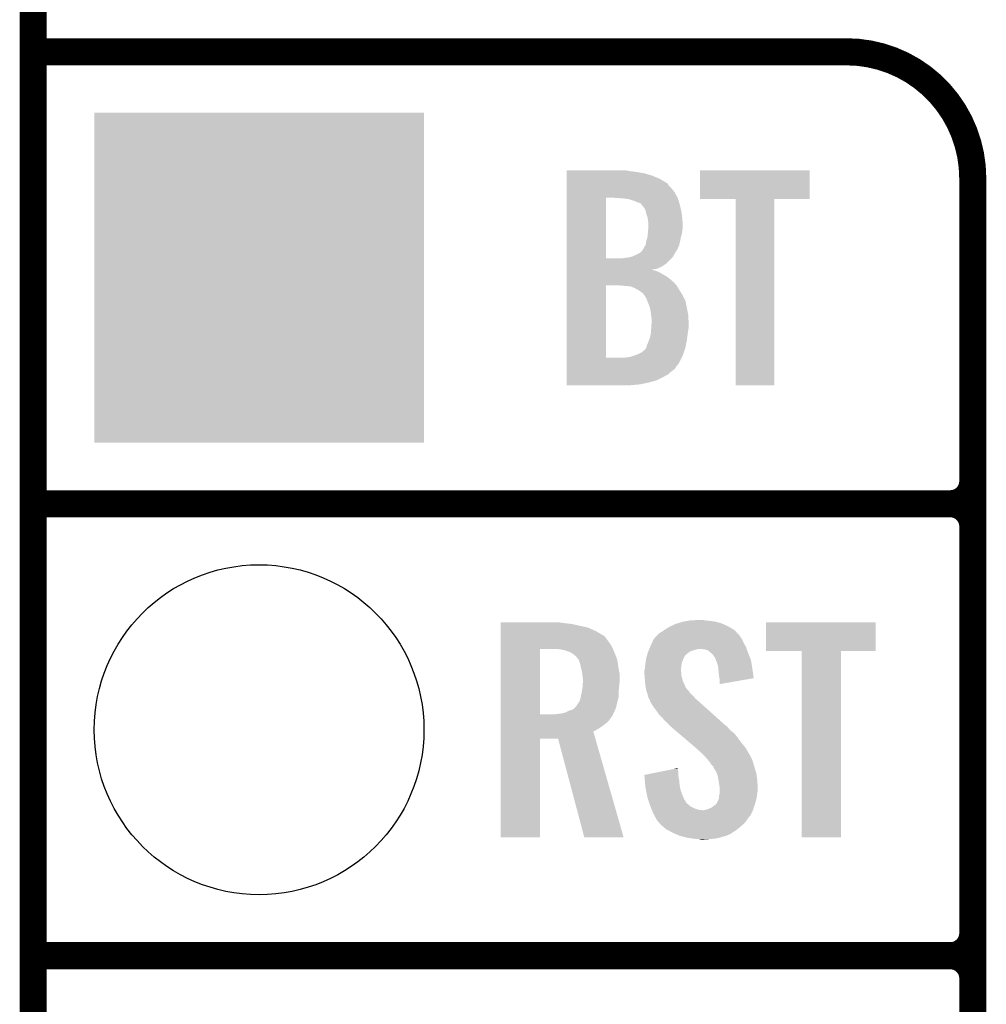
# Model space of a CAD drawing. Extents: x -0.05 to 0.95, y -0.15 to 1.37.
# Tile 10 of 28: x -0.05 to 0.16, y 0.54 to 0.76. Entities that reach past the tile are written whole.
import ezdxf

# ---------------------------------------------------------------- set-up
doc = ezdxf.new("R2010")
doc.units = 0
doc.layers.get('0').update_dxf_attribs({"linetype": 'CONTINUOUS'})
for name, color, linetype in [('ST67W_CLICK_V101_GKO', 5, 'CONTINUOUS'), ('ST67W_CLICK_V101_GTO', 14, 'CONTINUOUS'), ('ST67W_CLICK_V101_GTS', 12, 'CONTINUOUS')]:
    doc.layers.add(name, color=color, linetype=linetype)

# ---------------------------------------------------------------- blocks, each defined once
blk = doc.blocks.new('ROUND_23')
blk.add_circle((0, 0), 0.0365)
blk = doc.blocks.new('SQUARE_24')
blk.add_solid([(0.0365, 0.0365), (0.0365, -0.0365), (-0.0365, 0.0365), (-0.0365, -0.0365)])

msp = doc.modelspace()

# ---------------------------------------------------------------- linework, layer by layer
at = {"layer": 'ST67W_CLICK_V101_GKO', "const_width": 0.006}
msp.add_lwpolyline([(-0.05, -0.15), (-0.05, 1.278)], dxfattribs=at)
at = {"layer": 'ST67W_CLICK_V101_GTO', "const_width": 0.006}
for points in [[(-0.05, 0.75), (0.13, 0.75)], [(0.158, -0.022), (0.158, 0.722)], [(-0.05, 0.65), (0.153, 0.65)], [(-0.05, 0.65), (0.153, 0.65)], [(0.158, 0.555), (0.158, 0.645)], [(-0.05, 0.55), (0.153, 0.55)], [(-0.05, 0.55), (0.153, 0.55)], [(0.158, 0.455), (0.158, 0.545)]]:
    msp.add_lwpolyline(points, dxfattribs=at)
for points in [[(0.158, 0.722, 0.414214), (0.13, 0.75)], [(0.153, 0.65, 0.414214), (0.158, 0.655)], [(0.158, 0.645, 0.414214), (0.153, 0.65)], [(0.158, 0.645, 0.414214), (0.153, 0.65)], [(0.153, 0.55, 0.414214), (0.158, 0.555)], [(0.158, 0.545, 0.414214), (0.153, 0.55)], [(0.158, 0.545, 0.414214), (0.153, 0.55)]]:
    msp.add_lwpolyline(points, format="xyb", dxfattribs=at)
at = {"layer": 'ST67W_CLICK_V101_GTO'}
for points in [[(0.0681, 0.7237), (0.0681, 0.7238), (0.0815, 0.7237), (0.0809, 0.7238)], [(0.0681, 0.7236), (0.0681, 0.7237), (0.0821, 0.7236), (0.0815, 0.7237)], [(0.0681, 0.7234), (0.0681, 0.7236), (0.0836, 0.7234), (0.0821, 0.7236)], [(0.0681, 0.7231), (0.0681, 0.7234), (0.0853, 0.7231), (0.0836, 0.7234)], [(0.0976, 0.7174), (0.0976, 0.7238), (0.1219, 0.7174), (0.1219, 0.7238)], [(0.0976, 0.7238), (0.0976, 0.7238), (0.1219, 0.7238), (0.0976, 0.7238)], [(0.0681, 0.7226), (0.0681, 0.7231), (0.087, 0.7226), (0.0853, 0.7231)], [(0.0681, 0.7219), (0.0681, 0.7226), (0.0887, 0.7219), (0.087, 0.7226)], [(0.0681, 0.721), (0.0681, 0.7219), (0.0902, 0.721), (0.0887, 0.7219)], [(0.0681, 0.7209), (0.0681, 0.721), (0.0904, 0.7209), (0.0902, 0.721)], [(0.0681, 0.7204), (0.0681, 0.7209), (0.0907, 0.7204), (0.0904, 0.7209)], [(0.0681, 0.7198), (0.0681, 0.7204), (0.0913, 0.7198), (0.0907, 0.7204)], [(0.0681, 0.7189), (0.0681, 0.7198), (0.092, 0.7189), (0.0913, 0.7198)], [(0.0681, 0.7177), (0.0681, 0.7189), (0.09265, 0.7177), (0.092, 0.7189)], [(0.0681, 0.7043), (0.0681, 0.7177), (0.0768, 0.7043), (0.0768, 0.7177)], [(0.08, 0.7176), (0.0785, 0.7177), (0.0927, 0.7176), (0.09265, 0.7177)], [(0.0812, 0.7175), (0.08, 0.7176), (0.09273, 0.7175), (0.0927, 0.7176)], [(0.0822, 0.7173), (0.0812, 0.7175), (0.09279, 0.7173), (0.09273, 0.7175)], [(0.0831, 0.717), (0.0822, 0.7173), (0.09289, 0.717), (0.09279, 0.7173)], [(0.0837, 0.7167), (0.0831, 0.717), (0.09298, 0.7167), (0.09289, 0.717)], [(0.1055, 0.6762), (0.1055, 0.7174), (0.1141, 0.6762), (0.1141, 0.7174)], [(0.1055, 0.7174), (0.1055, 0.7174), (0.1141, 0.7174), (0.1219, 0.7174)], [(0.0841, 0.7166), (0.0837, 0.7167), (0.09301, 0.7166), (0.09298, 0.7167)], [(0.0844, 0.7165), (0.0841, 0.7166), (0.09304, 0.7165), (0.09301, 0.7166)], [(0.0845, 0.7164), (0.0844, 0.7165), (0.09308, 0.7164), (0.09304, 0.7165)], [(0.08483, 0.716), (0.0845, 0.7164), (0.0932, 0.716), (0.09308, 0.7164)], [(0.085, 0.7158), (0.08483, 0.716), (0.09324, 0.7158), (0.0932, 0.716)], [(0.0855, 0.7151), (0.085, 0.7158), (0.09339, 0.7151), (0.09324, 0.7158)], [(0.0857, 0.7142), (0.0855, 0.7151), (0.09358, 0.7142), (0.09339, 0.7151)], [(0.08574, 0.7141), (0.0857, 0.7142), (0.0936, 0.7141), (0.09358, 0.7142)], [(0.086, 0.7134), (0.08574, 0.7141), (0.09366, 0.7134), (0.0936, 0.7141)], [(0.0862, 0.712), (0.086, 0.7134), (0.09378, 0.712), (0.09366, 0.7134)], [(0.08605, 0.7097), (0.0861, 0.7102), (0.0936, 0.7097), (0.09366, 0.7102)], [(0.0861, 0.7102), (0.08612, 0.7105), (0.09366, 0.7102), (0.0937, 0.7105)], [(0.08612, 0.7105), (0.08616, 0.711), (0.0937, 0.7105), (0.0938, 0.711)], [(0.08616, 0.711), (0.0862, 0.7115), (0.0938, 0.711), (0.0938, 0.7115)], [(0.0862, 0.7118), (0.0862, 0.712), (0.0938, 0.7118), (0.09378, 0.712)], [(0.0862, 0.7115), (0.0862, 0.7118), (0.0938, 0.7115), (0.0938, 0.7118)], [(0.0857, 0.708), (0.08597, 0.709), (0.09318, 0.708), (0.0934, 0.709)], [(0.08597, 0.709), (0.086, 0.7091), (0.0934, 0.709), (0.09343, 0.7091)], [(0.086, 0.7091), (0.08605, 0.7097), (0.09343, 0.7091), (0.0936, 0.7097)], [(0.0843, 0.7055), (0.0849, 0.7061), (0.0921, 0.7055), (0.09248, 0.7061)], [(0.0849, 0.7061), (0.085, 0.7063), (0.09248, 0.7061), (0.0926, 0.7063)], [(0.085, 0.7063), (0.08554, 0.7072), (0.0926, 0.7063), (0.093, 0.7072)], [(0.08554, 0.7072), (0.0856, 0.7073), (0.093, 0.7072), (0.09302, 0.7073)], [(0.0856, 0.7073), (0.0857, 0.708), (0.09302, 0.7073), (0.09318, 0.708)], [(0.0681, 0.7031), (0.0681, 0.7043), (0.0901, 0.7031), (0.0913, 0.7043)], [(0.0681, 0.7043), (0.0681, 0.7043), (0.0804, 0.7043), (0.0768, 0.7043)], [(0.0804, 0.7043), (0.081, 0.7044), (0.0913, 0.7043), (0.0914, 0.7044)], [(0.081, 0.7044), (0.0818, 0.7045), (0.0914, 0.7044), (0.0915, 0.7045)], [(0.0818, 0.7045), (0.0822, 0.7046), (0.0915, 0.7045), (0.0916, 0.7046)], [(0.0822, 0.7046), (0.0826, 0.7047), (0.0916, 0.7046), (0.09166, 0.7047)], [(0.0826, 0.7047), (0.0835, 0.7051), (0.09166, 0.7047), (0.09188, 0.7051)], [(0.0835, 0.7051), (0.0843, 0.7055), (0.09188, 0.7051), (0.0921, 0.7055)], [(0.0681, 0.7025), (0.0681, 0.7031), (0.0892, 0.7025), (0.0901, 0.7031)], [(0.0681, 0.702), (0.0681, 0.7025), (0.0881, 0.702), (0.0892, 0.7025)], [(0.0681, 0.7018), (0.0681, 0.702), (0.08691, 0.7018), (0.0881, 0.702)], [(0.0681, 0.7017), (0.0681, 0.7018), (0.0872, 0.7017), (0.087, 0.7018)], [(0.0681, 0.7018), (0.0681, 0.7018), (0.087, 0.7018), (0.08691, 0.7018)], [(0.0681, 0.7016), (0.0681, 0.7017), (0.0876, 0.7016), (0.0872, 0.7017)], [(0.0681, 0.7014), (0.0681, 0.7016), (0.0882, 0.7014), (0.0876, 0.7016)], [(0.0681, 0.7011), (0.0681, 0.7014), (0.0888, 0.7011), (0.0882, 0.7014)], [(0.0681, 0.7003), (0.0681, 0.7011), (0.0902, 0.7003), (0.0888, 0.7011)], [(0.0681, 0.6997), (0.0681, 0.7003), (0.091, 0.6997), (0.0902, 0.7003)], [(0.0681, 0.699), (0.0681, 0.6997), (0.0918, 0.699), (0.091, 0.6997)], [(0.0681, 0.6983), (0.0681, 0.699), (0.09241, 0.6983), (0.0918, 0.699)], [(0.0681, 0.6823), (0.0681, 0.6983), (0.0768, 0.6823), (0.0768, 0.6983)], [(0.0811, 0.6982), (0.0798, 0.6983), (0.0925, 0.6982), (0.09241, 0.6983)], [(0.0822, 0.6981), (0.0811, 0.6982), (0.09256, 0.6981), (0.0925, 0.6982)], [(0.0832, 0.6977), (0.0822, 0.6981), (0.0928, 0.6977), (0.09256, 0.6981)], [(0.0839, 0.6973), (0.0832, 0.6977), (0.09304, 0.6973), (0.0928, 0.6977)], [(0.08405, 0.6972), (0.0839, 0.6973), (0.0931, 0.6972), (0.09304, 0.6973)], [(0.0845, 0.6969), (0.08405, 0.6972), (0.09329, 0.6969), (0.0931, 0.6972)], [(0.0849, 0.6966), (0.0845, 0.6969), (0.09348, 0.6966), (0.09329, 0.6969)], [(0.0852, 0.6963), (0.0849, 0.6966), (0.09367, 0.6963), (0.09348, 0.6966)], [(0.08532, 0.6961), (0.0852, 0.6963), (0.0938, 0.6961), (0.09367, 0.6963)], [(0.0857, 0.6955), (0.08532, 0.6961), (0.0941, 0.6955), (0.0938, 0.6961)], [(0.08594, 0.6949), (0.0857, 0.6955), (0.0944, 0.6949), (0.0941, 0.6955)], [(0.0865, 0.6935), (0.08594, 0.6949), (0.09468, 0.6935), (0.0944, 0.6949)], [(0.0867, 0.6925), (0.0865, 0.6935), (0.09488, 0.6925), (0.09468, 0.6935)], [(0.08677, 0.6919), (0.0867, 0.6925), (0.095, 0.6919), (0.09488, 0.6925)], [(0.0868, 0.6916), (0.08677, 0.6919), (0.09502, 0.6916), (0.095, 0.6919)], [(0.0869, 0.6908), (0.0868, 0.6916), (0.09506, 0.6908), (0.09502, 0.6916)], [(0.0869, 0.6901), (0.0869, 0.6908), (0.09509, 0.6901), (0.09506, 0.6908)], [(0.08672, 0.6877), (0.0868, 0.6886), (0.0949, 0.6877), (0.09505, 0.6886)], [(0.0868, 0.6886), (0.08682, 0.6889), (0.09505, 0.6886), (0.0951, 0.6889)], [(0.08682, 0.6889), (0.08689, 0.69), (0.0951, 0.6889), (0.0951, 0.69)], [(0.08689, 0.69), (0.0869, 0.6901), (0.0951, 0.69), (0.09509, 0.6901)], [(0.08632, 0.6862), (0.0864, 0.6864), (0.0947, 0.6862), (0.09473, 0.6864)], [(0.0864, 0.6864), (0.0867, 0.6874), (0.09473, 0.6864), (0.09486, 0.6874)], [(0.0867, 0.6874), (0.08672, 0.6877), (0.09486, 0.6874), (0.0949, 0.6877)], [(0.0847, 0.6835), (0.0854, 0.6841), (0.09403, 0.6835), (0.09423, 0.6841)], [(0.0854, 0.6841), (0.0855, 0.6842), (0.09423, 0.6841), (0.09427, 0.6842)], [(0.0855, 0.6842), (0.0857, 0.6845), (0.09427, 0.6842), (0.09437, 0.6845)], [(0.0857, 0.6845), (0.08572, 0.6846), (0.09437, 0.6845), (0.0944, 0.6846)], [(0.08572, 0.6846), (0.0858, 0.6849), (0.0944, 0.6846), (0.09446, 0.6849)], [(0.0858, 0.6849), (0.0861, 0.6856), (0.09446, 0.6849), (0.09459, 0.6856)], [(0.0861, 0.6856), (0.08632, 0.6862), (0.09459, 0.6856), (0.0947, 0.6862)], [(0.0681, 0.6812), (0.0681, 0.6823), (0.093, 0.6812), (0.09355, 0.6823)], [(0.0681, 0.6823), (0.0681, 0.6823), (0.0808, 0.6823), (0.0768, 0.6823)], [(0.0808, 0.6823), (0.0814, 0.6824), (0.09355, 0.6823), (0.0936, 0.6824)], [(0.0814, 0.6824), (0.0822, 0.6825), (0.0936, 0.6824), (0.09365, 0.6825)], [(0.0822, 0.6825), (0.0831, 0.6828), (0.09365, 0.6825), (0.0938, 0.6828)], [(0.0831, 0.6828), (0.0839, 0.6831), (0.0938, 0.6828), (0.0939, 0.6831)], [(0.0839, 0.6831), (0.0847, 0.6835), (0.0939, 0.6831), (0.09403, 0.6835)], [(0.0681, 0.6797), (0.0681, 0.6812), (0.0919, 0.6797), (0.093, 0.6812)], [(0.0681, 0.6796), (0.0681, 0.6797), (0.0917, 0.6796), (0.0919, 0.6797)], [(0.0681, 0.6792), (0.0681, 0.6796), (0.0912, 0.6792), (0.0917, 0.6796)], [(0.0681, 0.6786), (0.0681, 0.6792), (0.0905, 0.6786), (0.0912, 0.6792)], [(0.0681, 0.678), (0.0681, 0.6786), (0.0894, 0.678), (0.0905, 0.6786)], [(0.0681, 0.6773), (0.0681, 0.678), (0.088, 0.6773), (0.0894, 0.678)], [(0.0681, 0.6768), (0.0681, 0.6773), (0.0862, 0.6768), (0.088, 0.6773)], [(0.0681, 0.6764), (0.0681, 0.6768), (0.0842, 0.6764), (0.0862, 0.6768)], [(0.0681, 0.6762), (0.0681, 0.6764), (0.08191, 0.6762), (0.0842, 0.6764)], [(0.0819, 0.6762), (0.0681, 0.6762), (0.0819, 0.6762), (0.08191, 0.6762)], [(0.0535, 0.6237), (0.0535, 0.6238), (0.0668, 0.6237), (0.0661, 0.6238)], [(0.0535, 0.6236), (0.0535, 0.6237), (0.0675, 0.6236), (0.0668, 0.6237)], [(0.0535, 0.6234), (0.0535, 0.6236), (0.0692, 0.6234), (0.0675, 0.6236)], [(0.0535, 0.6226), (0.0535, 0.6234), (0.0728, 0.6226), (0.0692, 0.6234)], [(0.0909, 0.6228), (0.0922, 0.6234), (0.104, 0.6228), (0.10271, 0.6234)], [(0.0922, 0.6234), (0.09252, 0.6235), (0.10271, 0.6234), (0.1025, 0.6235)], [(0.09252, 0.6235), (0.0938, 0.6239), (0.1025, 0.6235), (0.1011, 0.6239)], [(0.0938, 0.6239), (0.095, 0.6241), (0.1011, 0.6239), (0.0997, 0.6241)], [(0.095, 0.6241), (0.0956, 0.6242), (0.0997, 0.6241), (0.0987, 0.6242)], [(0.0956, 0.6242), (0.0977, 0.6243), (0.0987, 0.6242), (0.0982, 0.6243)], [(0.1122, 0.6174), (0.1122, 0.6238), (0.1365, 0.6174), (0.1365, 0.6238)], [(0.1122, 0.6238), (0.1122, 0.6238), (0.1365, 0.6238), (0.1122, 0.6238)], [(0.0535, 0.6218), (0.0535, 0.6226), (0.0746, 0.6218), (0.0728, 0.6226)], [(0.0535, 0.6209), (0.0535, 0.6218), (0.0761, 0.6209), (0.0746, 0.6218)], [(0.0535, 0.6208), (0.0535, 0.6209), (0.0763, 0.6208), (0.0761, 0.6209)], [(0.08804, 0.6208), (0.0885, 0.6213), (0.1064, 0.6208), (0.10594, 0.6213)], [(0.0885, 0.6213), (0.0887, 0.6214), (0.10594, 0.6213), (0.10585, 0.6214)], [(0.0887, 0.6214), (0.0892, 0.6217), (0.10585, 0.6214), (0.10558, 0.6217)], [(0.0892, 0.6217), (0.08962, 0.622), (0.10558, 0.6217), (0.1053, 0.622)], [(0.08962, 0.622), (0.0899, 0.6222), (0.1053, 0.622), (0.10497, 0.6222)], [(0.0899, 0.6222), (0.0909, 0.6228), (0.10497, 0.6222), (0.104, 0.6228)], [(0.0535, 0.6204), (0.0535, 0.6208), (0.0767, 0.6204), (0.0763, 0.6208)], [(0.0535, 0.6196), (0.0535, 0.6204), (0.0773, 0.6196), (0.0767, 0.6204)], [(0.0535, 0.6186), (0.0535, 0.6196), (0.078, 0.6186), (0.0773, 0.6196)], [(0.0867, 0.6186), (0.08707, 0.6194), (0.10764, 0.6186), (0.1072, 0.6194)], [(0.08707, 0.6194), (0.0874, 0.6201), (0.1072, 0.6194), (0.10685, 0.6201)], [(0.0874, 0.6201), (0.08749, 0.6202), (0.10685, 0.6201), (0.1068, 0.6202)], [(0.08749, 0.6202), (0.08786, 0.6206), (0.1068, 0.6202), (0.1065, 0.6206)], [(0.08786, 0.6206), (0.08804, 0.6208), (0.1065, 0.6206), (0.1064, 0.6208)], [(0.0535, 0.6179), (0.0535, 0.6186), (0.07832, 0.6179), (0.078, 0.6186)], [(0.0535, 0.6034), (0.0535, 0.6179), (0.0622, 0.6034), (0.0622, 0.6179)], [(0.0666, 0.6178), (0.0654, 0.6179), (0.07837, 0.6178), (0.07832, 0.6179)], [(0.0676, 0.6176), (0.0666, 0.6178), (0.07846, 0.6176), (0.07837, 0.6178)], [(0.0685, 0.6173), (0.0676, 0.6176), (0.0786, 0.6173), (0.07846, 0.6176)], [(0.0692, 0.617), (0.0685, 0.6173), (0.07872, 0.617), (0.0786, 0.6173)], [(0.0697, 0.6166), (0.0692, 0.617), (0.07887, 0.6166), (0.07872, 0.617)], [(0.07, 0.6164), (0.0697, 0.6166), (0.07895, 0.6164), (0.07887, 0.6166)], [(0.0859, 0.6165), (0.08593, 0.6166), (0.0944, 0.6165), (0.0945, 0.6166)], [(0.08593, 0.6166), (0.08604, 0.617), (0.0945, 0.6166), (0.095, 0.617)], [(0.08604, 0.617), (0.0861, 0.6172), (0.095, 0.617), (0.0953, 0.6172)], [(0.0861, 0.6172), (0.08619, 0.6174), (0.0953, 0.6172), (0.0956, 0.6174)], [(0.08619, 0.6174), (0.08631, 0.6177), (0.0956, 0.6174), (0.0966, 0.6177)], [(0.08631, 0.6177), (0.0864, 0.6179), (0.0966, 0.6177), (0.0974, 0.6179)], [(0.0864, 0.6179), (0.08657, 0.6183), (0.10794, 0.6179), (0.1078, 0.6183)], [(0.08657, 0.6183), (0.0867, 0.6186), (0.1078, 0.6183), (0.10764, 0.6186)], [(0.0985, 0.6178), (0.0977, 0.6179), (0.10798, 0.6178), (0.10794, 0.6179)], [(0.0993, 0.6176), (0.0985, 0.6178), (0.10805, 0.6176), (0.10798, 0.6178)], [(0.10018, 0.6169), (0.0993, 0.6176), (0.1083, 0.6169), (0.10805, 0.6176)], [(0.1003, 0.6168), (0.10018, 0.6169), (0.10834, 0.6168), (0.1083, 0.6169)], [(0.1006, 0.6165), (0.1003, 0.6168), (0.10846, 0.6165), (0.10834, 0.6168)], [(0.1201, 0.5762), (0.1201, 0.6174), (0.1288, 0.5762), (0.1288, 0.6174)], [(0.1201, 0.6174), (0.1201, 0.6174), (0.1288, 0.6174), (0.1365, 0.6174)], [(0.0703, 0.6161), (0.07, 0.6164), (0.07907, 0.6161), (0.07895, 0.6164)], [(0.07073, 0.6155), (0.0703, 0.6161), (0.0793, 0.6155), (0.07907, 0.6161)], [(0.0708, 0.6154), (0.07073, 0.6155), (0.07931, 0.6154), (0.0793, 0.6155)], [(0.0711, 0.6145), (0.0708, 0.6154), (0.07945, 0.6145), (0.07931, 0.6154)], [(0.0713, 0.6136), (0.0711, 0.6145), (0.07959, 0.6136), (0.07945, 0.6145)], [(0.08547, 0.6142), (0.0855, 0.6145), (0.0935, 0.6142), (0.09355, 0.6145)], [(0.0855, 0.6145), (0.08555, 0.6148), (0.09355, 0.6145), (0.0936, 0.6148)], [(0.08555, 0.6148), (0.08564, 0.6154), (0.0936, 0.6148), (0.0938, 0.6154)], [(0.08564, 0.6154), (0.0857, 0.6158), (0.0938, 0.6154), (0.094, 0.6158)], [(0.0857, 0.6158), (0.08581, 0.6162), (0.094, 0.6158), (0.0942, 0.6162)], [(0.08581, 0.6162), (0.0859, 0.6165), (0.0942, 0.6162), (0.0944, 0.6165)], [(0.1008, 0.6161), (0.1006, 0.6165), (0.10862, 0.6161), (0.10846, 0.6165)], [(0.101, 0.6159), (0.1008, 0.6161), (0.1087, 0.6159), (0.10862, 0.6161)], [(0.101, 0.6158), (0.101, 0.6159), (0.10874, 0.6158), (0.1087, 0.6159)], [(0.10115, 0.6154), (0.101, 0.6158), (0.1089, 0.6154), (0.10874, 0.6158)], [(0.1013, 0.615), (0.10115, 0.6154), (0.10896, 0.615), (0.1089, 0.6154)], [(0.1016, 0.6141), (0.1013, 0.615), (0.10911, 0.6141), (0.10896, 0.615)], [(0.07132, 0.6135), (0.0713, 0.6136), (0.0796, 0.6135), (0.07959, 0.6136)], [(0.0715, 0.6128), (0.07132, 0.6135), (0.07973, 0.6128), (0.0796, 0.6135)], [(0.07154, 0.6124), (0.0715, 0.6128), (0.0798, 0.6124), (0.07973, 0.6128)], [(0.0716, 0.6119), (0.07154, 0.6124), (0.0798, 0.6119), (0.0798, 0.6124)], [(0.0853, 0.6131), (0.08538, 0.6134), (0.0934, 0.6131), (0.0934, 0.6134)], [(0.0853, 0.613), (0.0853, 0.6131), (0.0934, 0.613), (0.0934, 0.6131)], [(0.0853, 0.6126), (0.0853, 0.613), (0.0935, 0.6126), (0.0934, 0.613)], [(0.08534, 0.612), (0.0853, 0.6126), (0.0935, 0.612), (0.0935, 0.6126)], [(0.08538, 0.6134), (0.0854, 0.6135), (0.0934, 0.6134), (0.09341, 0.6135)], [(0.0854, 0.6135), (0.08547, 0.6142), (0.09341, 0.6135), (0.0935, 0.6142)], [(0.10166, 0.6135), (0.1016, 0.6141), (0.1092, 0.6135), (0.10911, 0.6141)], [(0.1018, 0.6122), (0.10166, 0.6135), (0.10939, 0.6122), (0.1092, 0.6135)], [(0.1019, 0.6114), (0.1018, 0.6122), (0.1095, 0.6114), (0.10939, 0.6122)], [(0.0717, 0.6113), (0.0716, 0.6119), (0.0798, 0.6113), (0.0798, 0.6119)], [(0.07162, 0.6095), (0.07168, 0.6104), (0.0797, 0.6095), (0.0798, 0.6104)], [(0.07168, 0.6104), (0.0717, 0.6106), (0.0798, 0.6104), (0.0798, 0.6106)], [(0.0717, 0.6106), (0.0717, 0.6113), (0.0798, 0.6106), (0.0798, 0.6113)], [(0.0854, 0.6112), (0.08534, 0.612), (0.0937, 0.6112), (0.0935, 0.612)], [(0.08543, 0.6108), (0.0854, 0.6112), (0.0938, 0.6108), (0.0937, 0.6112)], [(0.0855, 0.6099), (0.08543, 0.6108), (0.09422, 0.6099), (0.0938, 0.6108)], [(0.102, 0.6107), (0.1019, 0.6114), (0.10546, 0.6107), (0.1095, 0.6114)], [(0.102, 0.6101), (0.102, 0.6107), (0.102, 0.6101), (0.10546, 0.6107)], [(0.07122, 0.6073), (0.0714, 0.6081), (0.0796, 0.6073), (0.0796, 0.6081)], [(0.0714, 0.6081), (0.07147, 0.6085), (0.0796, 0.6081), (0.0796, 0.6085)], [(0.07147, 0.6085), (0.0716, 0.6093), (0.0796, 0.6085), (0.07968, 0.6093)], [(0.0716, 0.6093), (0.07162, 0.6095), (0.07968, 0.6093), (0.0797, 0.6095)], [(0.08557, 0.6095), (0.0855, 0.6099), (0.0944, 0.6095), (0.09422, 0.6099)], [(0.08559, 0.6094), (0.08557, 0.6095), (0.0944, 0.6094), (0.0944, 0.6095)], [(0.08561, 0.6093), (0.08559, 0.6094), (0.0945, 0.6093), (0.0944, 0.6094)], [(0.08566, 0.609), (0.08561, 0.6093), (0.0947, 0.609), (0.0945, 0.6093)], [(0.0857, 0.6088), (0.08566, 0.609), (0.0949, 0.6088), (0.0947, 0.609)], [(0.08577, 0.6086), (0.0857, 0.6088), (0.0951, 0.6086), (0.0949, 0.6088)], [(0.08597, 0.608), (0.08577, 0.6086), (0.0955, 0.608), (0.0951, 0.6086)], [(0.086, 0.6079), (0.08597, 0.608), (0.09563, 0.6079), (0.0955, 0.608)], [(0.08607, 0.6076), (0.086, 0.6079), (0.096, 0.6076), (0.09563, 0.6079)], [(0.0702, 0.6052), (0.0708, 0.6061), (0.07909, 0.6052), (0.0793, 0.6061)], [(0.0708, 0.6061), (0.071, 0.6064), (0.0793, 0.6061), (0.07938, 0.6064)], [(0.071, 0.6064), (0.0712, 0.6072), (0.07938, 0.6064), (0.07958, 0.6072)], [(0.0712, 0.6072), (0.07122, 0.6073), (0.07958, 0.6072), (0.0796, 0.6073)], [(0.0862, 0.6071), (0.08607, 0.6076), (0.09643, 0.6071), (0.096, 0.6076)], [(0.08632, 0.6069), (0.0862, 0.6071), (0.0966, 0.6069), (0.09643, 0.6071)], [(0.0865, 0.6066), (0.08632, 0.6069), (0.09695, 0.6066), (0.0966, 0.6069)], [(0.08657, 0.6063), (0.0865, 0.6066), (0.0973, 0.6063), (0.09695, 0.6066)], [(0.0866, 0.6062), (0.08657, 0.6063), (0.09741, 0.6062), (0.0973, 0.6063)], [(0.0867, 0.6061), (0.0866, 0.6062), (0.09752, 0.6061), (0.09741, 0.6062)], [(0.0872, 0.6052), (0.0867, 0.6061), (0.09852, 0.6052), (0.09752, 0.6061)], [(0.0655, 0.6034), (0.0661, 0.6035), (0.07835, 0.6034), (0.07838, 0.6035)], [(0.0661, 0.6035), (0.0669, 0.6036), (0.07838, 0.6035), (0.0784, 0.6036)], [(0.0669, 0.6036), (0.06735, 0.6037), (0.0784, 0.6036), (0.0785, 0.6037)], [(0.06735, 0.6037), (0.0678, 0.6038), (0.0785, 0.6037), (0.07855, 0.6038)], [(0.0678, 0.6038), (0.0686, 0.6042), (0.07855, 0.6038), (0.07873, 0.6042)], [(0.0686, 0.6042), (0.0695, 0.6045), (0.07873, 0.6042), (0.07886, 0.6045)], [(0.0695, 0.6045), (0.0698, 0.6048), (0.07886, 0.6045), (0.079, 0.6048)], [(0.0698, 0.6048), (0.0702, 0.6052), (0.079, 0.6048), (0.07909, 0.6052)], [(0.0879, 0.6043), (0.0872, 0.6052), (0.09953, 0.6043), (0.09852, 0.6052)], [(0.0886, 0.6033), (0.0879, 0.6043), (0.10064, 0.6033), (0.09953, 0.6043)], [(0.0535, 0.6032), (0.0535, 0.6034), (0.0783, 0.6032), (0.07835, 0.6034)], [(0.0535, 0.6034), (0.0535, 0.6034), (0.0655, 0.6034), (0.0622, 0.6034)], [(0.0535, 0.6028), (0.0535, 0.6032), (0.078, 0.6028), (0.0783, 0.6032)], [(0.0535, 0.6021), (0.0535, 0.6028), (0.0775, 0.6021), (0.078, 0.6028)], [(0.0535, 0.6015), (0.0535, 0.6021), (0.0769, 0.6015), (0.0775, 0.6021)], [(0.0535, 0.6008), (0.0535, 0.6015), (0.076, 0.6008), (0.0769, 0.6015)], [(0.0893, 0.6026), (0.0886, 0.6033), (0.10142, 0.6026), (0.10064, 0.6033)], [(0.0899, 0.6019), (0.0893, 0.6026), (0.1022, 0.6019), (0.10142, 0.6026)], [(0.0904, 0.6015), (0.0899, 0.6019), (0.10264, 0.6015), (0.1022, 0.6019)], [(0.0907, 0.6011), (0.0904, 0.6015), (0.10309, 0.6011), (0.10264, 0.6015)], [(0.0535, 0.6002), (0.0535, 0.6008), (0.0751, 0.6002), (0.076, 0.6008)], [(0.0535, 0.5996), (0.0535, 0.6002), (0.074, 0.5996), (0.0751, 0.6002)], [(0.0535, 0.598), (0.0535, 0.5996), (0.07446, 0.598), (0.074, 0.5996)], [(0.0908, 0.601), (0.0907, 0.6011), (0.1032, 0.601), (0.10309, 0.6011)], [(0.09092, 0.6009), (0.0908, 0.601), (0.1034, 0.6009), (0.1032, 0.601)], [(0.09139, 0.6005), (0.09092, 0.6009), (0.1038, 0.6005), (0.1034, 0.6009)], [(0.09209, 0.5999), (0.09139, 0.6005), (0.1043, 0.5999), (0.1038, 0.6005)], [(0.09291, 0.5992), (0.09209, 0.5999), (0.1052, 0.5992), (0.1043, 0.5999)], [(0.09408, 0.5982), (0.09291, 0.5992), (0.106, 0.5982), (0.1052, 0.5992)], [(0.0535, 0.5762), (0.0535, 0.598), (0.0622, 0.5762), (0.0622, 0.598)], [(0.0535, 0.598), (0.0535, 0.598), (0.0622, 0.598), (0.0662, 0.598)], [(0.072, 0.5762), (0.0662, 0.598), (0.0807, 0.5762), (0.07446, 0.598)], [(0.09538, 0.5971), (0.09408, 0.5982), (0.1068, 0.5971), (0.106, 0.5982)], [(0.09667, 0.596), (0.09538, 0.5971), (0.1077, 0.596), (0.1068, 0.5971)], [(0.0969, 0.5958), (0.09667, 0.596), (0.10782, 0.5958), (0.1077, 0.596)], [(0.0978, 0.595), (0.0969, 0.5958), (0.10828, 0.595), (0.10782, 0.5958)], [(0.098, 0.5948), (0.0978, 0.595), (0.1084, 0.5948), (0.10828, 0.595)], [(0.0982, 0.5946), (0.098, 0.5948), (0.1085, 0.5946), (0.1084, 0.5948)], [(0.0985, 0.5943), (0.0982, 0.5946), (0.1087, 0.5943), (0.1085, 0.5946)], [(0.0986, 0.5942), (0.0985, 0.5943), (0.10875, 0.5942), (0.1087, 0.5943)], [(0.09921, 0.5935), (0.0986, 0.5942), (0.1091, 0.5935), (0.10875, 0.5942)], [(0.0993, 0.5934), (0.09921, 0.5935), (0.10914, 0.5934), (0.1091, 0.5935)], [(0.0998, 0.5928), (0.0993, 0.5934), (0.10936, 0.5928), (0.10914, 0.5934)], [(0.09987, 0.5927), (0.0998, 0.5928), (0.1094, 0.5927), (0.10936, 0.5928)], [(0.1002, 0.5922), (0.09987, 0.5927), (0.10954, 0.5922), (0.1094, 0.5927)], [(0.0853, 0.59), (0.08876, 0.5907), (0.0928, 0.59), (0.0928, 0.5907)], [(0.08876, 0.5907), (0.09172, 0.5913), (0.0928, 0.5907), (0.0927, 0.5913)], [(0.09172, 0.5913), (0.0927, 0.5915), (0.0927, 0.5913), (0.0927, 0.5915)], [(0.1006, 0.5919), (0.1002, 0.5922), (0.10962, 0.5919), (0.10954, 0.5922)], [(0.1006, 0.5916), (0.1006, 0.5919), (0.1097, 0.5916), (0.10962, 0.5919)], [(0.1007, 0.5915), (0.1006, 0.5916), (0.10973, 0.5915), (0.1097, 0.5916)], [(0.1012, 0.5907), (0.1007, 0.5915), (0.10998, 0.5907), (0.10973, 0.5915)], [(0.10135, 0.5903), (0.1012, 0.5907), (0.1101, 0.5903), (0.10998, 0.5907)], [(0.08531, 0.5899), (0.0853, 0.59), (0.0928, 0.5899), (0.0928, 0.59)], [(0.08539, 0.5889), (0.08531, 0.5899), (0.093, 0.5889), (0.0928, 0.5899)], [(0.08548, 0.5878), (0.08539, 0.5889), (0.0931, 0.5878), (0.093, 0.5889)], [(0.1015, 0.5899), (0.10135, 0.5903), (0.11015, 0.5899), (0.1101, 0.5903)], [(0.10171, 0.5888), (0.1015, 0.5899), (0.1103, 0.5888), (0.11015, 0.5899)], [(0.1018, 0.5883), (0.10171, 0.5888), (0.11033, 0.5883), (0.1103, 0.5888)], [(0.10198, 0.5872), (0.1018, 0.5883), (0.1104, 0.5872), (0.11033, 0.5883)], [(0.0855, 0.5875), (0.08548, 0.5878), (0.09315, 0.5875), (0.0931, 0.5878)], [(0.08565, 0.5867), (0.0855, 0.5875), (0.0933, 0.5867), (0.09315, 0.5875)], [(0.08585, 0.5856), (0.08565, 0.5867), (0.0937, 0.5856), (0.0933, 0.5867)], [(0.102, 0.5871), (0.10198, 0.5872), (0.1104, 0.5871), (0.1104, 0.5872)], [(0.102, 0.5867), (0.102, 0.5871), (0.1104, 0.5867), (0.1104, 0.5871)], [(0.102, 0.586), (0.102, 0.5867), (0.1103, 0.586), (0.1104, 0.5867)], [(0.0859, 0.5853), (0.08585, 0.5856), (0.09382, 0.5853), (0.0937, 0.5856)], [(0.08612, 0.5846), (0.0859, 0.5853), (0.0941, 0.5846), (0.09382, 0.5853)], [(0.08615, 0.5845), (0.08612, 0.5846), (0.0942, 0.5845), (0.0941, 0.5846)], [(0.08625, 0.5842), (0.08615, 0.5845), (0.0944, 0.5842), (0.0942, 0.5845)], [(0.08637, 0.5838), (0.08625, 0.5842), (0.0946, 0.5838), (0.0944, 0.5842)], [(0.1012, 0.5836), (0.1014, 0.5839), (0.10979, 0.5836), (0.10988, 0.5839)], [(0.1014, 0.5839), (0.1016, 0.5843), (0.10988, 0.5839), (0.11, 0.5843)], [(0.1016, 0.5843), (0.1018, 0.5847), (0.11, 0.5843), (0.11009, 0.5847)], [(0.1018, 0.5853), (0.102, 0.5859), (0.11021, 0.5853), (0.11029, 0.5859)], [(0.1018, 0.5852), (0.1018, 0.5853), (0.1102, 0.5852), (0.11021, 0.5853)], [(0.1018, 0.5847), (0.1018, 0.5852), (0.11009, 0.5847), (0.1102, 0.5852)], [(0.102, 0.5859), (0.102, 0.586), (0.11029, 0.5859), (0.1103, 0.586)], [(0.0865, 0.5834), (0.08637, 0.5838), (0.0951, 0.5834), (0.0946, 0.5838)], [(0.08666, 0.583), (0.0865, 0.5834), (0.0956, 0.583), (0.0951, 0.5834)], [(0.08682, 0.5826), (0.08666, 0.583), (0.0964, 0.5826), (0.0956, 0.583)], [(0.08694, 0.5823), (0.08682, 0.5826), (0.0972, 0.5823), (0.0964, 0.5826)], [(0.08698, 0.5822), (0.08694, 0.5823), (0.0981, 0.5822), (0.0972, 0.5823)], [(0.08702, 0.5821), (0.08698, 0.5822), (0.1093, 0.5821), (0.10933, 0.5822)], [(0.0871, 0.5819), (0.08702, 0.5821), (0.1092, 0.5819), (0.1093, 0.5821)], [(0.0875, 0.5811), (0.0871, 0.5819), (0.1088, 0.5811), (0.1092, 0.5819)], [(0.0984, 0.5822), (0.0988, 0.5823), (0.10933, 0.5822), (0.10937, 0.5823)], [(0.0988, 0.5823), (0.0993, 0.5824), (0.10937, 0.5823), (0.1094, 0.5824)], [(0.0993, 0.5824), (0.1002, 0.5828), (0.1094, 0.5824), (0.10953, 0.5828)], [(0.1002, 0.5828), (0.10087, 0.5833), (0.10953, 0.5828), (0.1097, 0.5833)], [(0.10087, 0.5833), (0.101, 0.5834), (0.1097, 0.5833), (0.10973, 0.5834)], [(0.101, 0.5834), (0.1012, 0.5836), (0.10973, 0.5834), (0.10979, 0.5836)], [(0.08755, 0.581), (0.0875, 0.5811), (0.1087, 0.581), (0.1088, 0.5811)], [(0.0877, 0.5807), (0.08755, 0.581), (0.1085, 0.5807), (0.1087, 0.581)], [(0.08798, 0.5802), (0.0877, 0.5807), (0.1081, 0.5802), (0.1085, 0.5807)], [(0.0882, 0.5798), (0.08798, 0.5802), (0.10783, 0.5798), (0.1081, 0.5802)], [(0.0884, 0.5796), (0.0882, 0.5798), (0.1077, 0.5796), (0.10783, 0.5798)], [(0.0886, 0.5794), (0.0884, 0.5796), (0.1075, 0.5794), (0.1077, 0.5796)], [(0.0887, 0.5792), (0.0886, 0.5794), (0.1073, 0.5792), (0.1075, 0.5794)], [(0.08893, 0.579), (0.0887, 0.5792), (0.1071, 0.579), (0.1073, 0.5792)], [(0.08963, 0.5784), (0.08893, 0.579), (0.1064, 0.5784), (0.1071, 0.579)], [(0.0901, 0.578), (0.08963, 0.5784), (0.10589, 0.578), (0.1064, 0.5784)], [(0.09066, 0.5777), (0.0901, 0.578), (0.1055, 0.5777), (0.10589, 0.578)], [(0.0916, 0.5772), (0.09066, 0.5777), (0.10475, 0.5772), (0.1055, 0.5777)], [(0.09183, 0.5771), (0.0916, 0.5772), (0.1046, 0.5771), (0.10475, 0.5772)], [(0.09206, 0.577), (0.09183, 0.5771), (0.1045, 0.577), (0.1046, 0.5771)], [(0.09229, 0.5769), (0.09206, 0.577), (0.1042, 0.5769), (0.1045, 0.577)], [(0.09297, 0.5766), (0.09229, 0.5769), (0.1036, 0.5766), (0.1042, 0.5769)], [(0.0932, 0.5765), (0.09297, 0.5766), (0.10325, 0.5765), (0.1036, 0.5766)], [(0.0936, 0.5764), (0.0932, 0.5765), (0.1029, 0.5764), (0.10325, 0.5765)], [(0.0948, 0.5761), (0.0936, 0.5764), (0.1019, 0.5761), (0.1029, 0.5764)], [(0.0962, 0.5759), (0.0948, 0.5761), (0.1009, 0.5759), (0.1019, 0.5761)], [(0.0969, 0.5758), (0.0962, 0.5759), (0.0997, 0.5758), (0.1009, 0.5759)], [(0.0978, 0.5757), (0.0974, 0.5758), (0.0984, 0.5757), (0.0997, 0.5758)]]:
    msp.add_solid(points, dxfattribs=at)

# ---------------------------------------------------------------- block references
at = {"layer": 'ST67W_CLICK_V101_GTS'}
for name, p in [('SQUARE_24', (0, 0.7)), ('ROUND_23', (0, 0.6))]:
    msp.add_blockref(name, p, dxfattribs=at)

doc.saveas('drawing.dxf')
